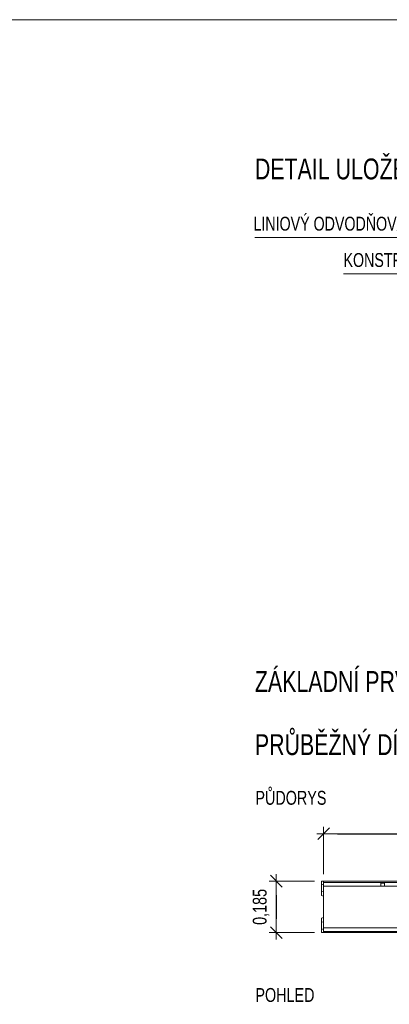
# Model space of a CAD drawing. Header units: metres. Extents: x 132658.5 to 132700.5, y 77167.9 to 77197.6.
# Tile 20 of 23: x 132679.1 to 132684.4, y 77183.4 to 77197.6. Entities that reach past the tile are written whole.
import ezdxf
from ezdxf.enums import TextEntityAlignment as Align

# ---------------------------------------------------------------- set-up
doc = ezdxf.new("R2010")
doc.units = ezdxf.units.M
doc.header["$MEASUREMENT"] = 0
doc.layers.get('0').update_dxf_attribs({"lineweight": 13})
doc.layers.get('DEFPOINTS').update_dxf_attribs({"lineweight": 0})
for name, color, linetype, lineweight in [('DUENN', 4, 'Continuous', 0), ('KOTY', 7, 'Continuous', 13), ('KRESBA', 6, 'Continuous', 0), ('RAMECEK', 7, 'Continuous', 0), ('SICHTBAR', 7, 'Continuous', 0), ('Vrstva 10', 7, 'Continuous', 0)]:
    doc.layers.add(name, color=color, linetype=linetype, lineweight=lineweight)
doc.styles.add('STYLE-ARIAL', font='arial.ttf')
doc.styles.add('STYLE-ARIAL_CE_-TTF', font='Arial CE -ttf.shx')
doc.dimstyles.new('250', dxfattribs={"dimtxt": 0.5, "dimasz": 0.5, "dimexe": 0.25, "dimexo": 0.25, "dimgap": 0.25, "dimtad": 1, "dimdec": 0, "dimlfac": 1000, "dimdsep": 46, "dimtxsty": 'STYLE-ARIAL_CE_-TTF', "dimblk": 'KOTA_ZN250_1.0', "dimcen": 0, "dimadec": 4, "dimazin": 3, "dimtfac": 1, "dimtdec": 0, "dimtofl": 0, "dimtmove": 2, "dimatfit": 1, "dimldrblk": 'OBLIQUE', "dimfxl": 0, "dimfrac": 2, "dimtolj": 1, "dimarcsym": 0})

# ---------------------------------------------------------------- blocks, each defined once
blk = doc.blocks.new('KOTA_ZN250_1.0')
blk.add_line((0, 0), (-1, 0))
at = {"layer": 'KOTY', "ltscale": 0.25}
for p, q in [((-0.5, 0), (0.5, 0)), ((0.424, 0.424), (-0.424, -0.424)), ((0, -0.5), (0, 0.5))]:
    blk.add_line(p, q, dxfattribs=at)
blk = doc.blocks.new('*D123')
at = {"layer": 'DEFPOINTS', "color": 0, "linetype": 'Continuous', "lineweight": 13}
for p in [(132687.432, 77185.84), (132683.432, 77185.156), (132687.432, 77185.156)]:
    blk.add_point(p, dxfattribs=at)
at = {"layer": 'KOTY', "linetype": 'Continuous'}
for p, q in [((132683.432, 77185.256), (132683.432, 77185.94)), ((132687.432, 77185.256), (132687.432, 77185.94))]:
    blk.add_line(p, q, dxfattribs=at)
at = {"layer": 'KOTY', "color": 0, "linetype": 'Continuous', "lineweight": -2}
blk.add_line((132683.632, 77185.84), (132687.232, 77185.84), dxfattribs=at)
at = {"layer": 'KOTY', "color": 0, "linetype": 'Continuous', "lineweight": -2, "xscale": 0.2, "yscale": 0.2, "zscale": 0.2, "rotation": 180}
blk.add_blockref('KOTA_ZN250_1.0', (132683.432, 77185.84), dxfattribs=at)
at = {"layer": 'KOTY', "color": 0, "linetype": 'Continuous', "lineweight": -2, "xscale": 0.2, "yscale": 0.2, "zscale": 0.2}
blk.add_blockref('KOTA_ZN250_1.0', (132687.432, 77185.84), dxfattribs=at)
at = {"layer": 'KOTY', "color": 0, "linetype": 'Continuous', "lineweight": 13, "insert": (132685.432, 77186.06), "char_height": 0.2, "attachment_point": 5, "style": 'STYLE-ARIAL'}
blk.add_mtext('\\A1;\\H1x;\\W0.74;1,00', dxfattribs=at)
blk = doc.blocks.new('_Oblique')
at = {"color": 0, "linetype": 'ByBlock', "lineweight": -2}
blk.add_line((0.5, 0.5), (-0.5, -0.5), dxfattribs=at)
blk = doc.blocks.new('*D125')
at = {"layer": 'DEFPOINTS', "color": 0, "linetype": 'Continuous', "lineweight": 13}
for p in [(132683.4, 77185.156), (132682.75, 77184.416), (132683.4, 77184.416)]:
    blk.add_point(p, dxfattribs=at)
at = {"layer": 'KOTY', "linetype": 'Continuous'}
for p, q in [((132683.3, 77185.156), (132682.65, 77185.156)), ((132683.3, 77184.416), (132682.65, 77184.416))]:
    blk.add_line(p, q, dxfattribs=at)
at = {"layer": 'KOTY', "color": 0, "linetype": 'Continuous', "lineweight": -2}
blk.add_line((132682.75, 77184.956), (132682.75, 77184.616), dxfattribs=at)
at = {"layer": 'KOTY', "color": 0, "linetype": 'Continuous', "lineweight": -2, "xscale": 0.2, "yscale": 0.2, "zscale": 0.2}
for p, rotation in [((132682.75, 77185.156), 90), ((132682.75, 77184.416), 270)]:
    blk.add_blockref('KOTA_ZN250_1.0', p, dxfattribs=dict(at, rotation=rotation))
at = {"layer": 'KOTY', "color": 0, "linetype": 'Continuous', "lineweight": 13, "insert": (132682.53, 77184.786), "char_height": 0.2, "attachment_point": 5, "rotation": 90, "style": 'STYLE-ARIAL'}
blk.add_mtext('\\A1;\\H1x;\\W0.74;0,185', dxfattribs=at)

msp = doc.modelspace()

# ---------------------------------------------------------------- linework, layer by layer
at = {"layer": 'DUENN', "color": 7, "linetype": 'Continuous', "lineweight": 0, "ltscale": 0.004}
for p, q in [((132687.4316, 77185.1393), (132683.4316, 77185.1393)), ((132683.4316, 77185.1043), (132683.3996, 77185.1129)), ((132683.4316, 77185.002), (132683.3996, 77185.0055)), ((132684.3086, 77185.1283), (132684.2546, 77185.1283)), ((132684.2546, 77185.1283), (132684.2546, 77185.1003)), ((132684.2546, 77185.0863), (132684.2546, 77185.1003)), ((132684.3086, 77185.1003), (132684.3086, 77185.1283)), ((132684.3086, 77185.1003), (132684.3086, 77185.0863)), ((132683.4316, 77184.5707), (132683.3996, 77184.5671)), ((132683.4316, 77184.4683), (132683.3996, 77184.4598)), ((132683.4316, 77184.4333), (132687.4316, 77184.4333))]:
    msp.add_line(p, q, dxfattribs=at)
at = {"layer": 'KOTY', "color": 7, "linetype": 'Continuous', "lineweight": 13}
for p, q in [((132687.697, 77194.4271), (132682.4427, 77194.4271)), ((132686.0307, 77193.9041), (132683.7178, 77193.9041))]:
    msp.add_line(p, q, dxfattribs=at)
at = {"layer": 'RAMECEK', "flags": 128}
msp.add_lwpolyline([(132700.4782, 77197.5635), (132658.4782, 77197.5635), (132658.4782, 77167.8635), (132700.4782, 77167.8635)], close=True, dxfattribs=at)
at = {"layer": 'SICHTBAR', "color": 7, "linetype": 'Continuous', "lineweight": 0, "ltscale": 0.004}
for p, q in [((132683.3996, 77185.1129), (132683.3996, 77185.1563)), ((132683.3996, 77185.1563), (132683.4316, 77185.1563)), ((132683.4316, 77185.1563), (132687.4316, 77185.1563)), ((132683.4316, 77185.1563), (132683.4316, 77185.1483)), ((132683.4316, 77185.1473), (132683.4316, 77185.1483)), ((132683.4316, 77185.1473), (132683.4316, 77185.1393)), ((132683.4316, 77185.1333), (132683.4316, 77185.1393)), ((132683.3996, 77185.0055), (132683.3996, 77185.1129)), ((132683.3996, 77184.9489), (132683.3996, 77185.0055)), ((132683.4316, 77185.1003), (132683.4316, 77185.1333)), ((132683.4316, 77185.1003), (132683.4316, 77185.0863)), ((132684.3086, 77185.0863), (132683.4316, 77185.0863)), ((132683.4316, 77185.0863), (132683.4316, 77184.912)), ((132686.2546, 77185.0863), (132684.3086, 77185.0863)), ((132683.4316, 77184.9403), (132683.3996, 77184.9489)), ((132683.4316, 77184.912), (132683.4316, 77184.6606)), ((132683.4316, 77184.6323), (132683.3996, 77184.6238)), ((132683.3996, 77184.5671), (132683.3996, 77184.6238)), ((132683.4316, 77184.6606), (132683.4316, 77184.4863)), ((132683.3996, 77184.4598), (132683.3996, 77184.5671)), ((132683.3996, 77184.4163), (132683.3996, 77184.4598)), ((132683.4316, 77184.4863), (132684.6086, 77184.4863)), ((132683.4316, 77184.4863), (132683.4316, 77184.4723)), ((132683.4316, 77184.4393), (132683.4316, 77184.4723)), ((132683.4316, 77184.4333), (132683.4316, 77184.4393)), ((132683.4316, 77184.4333), (132683.4316, 77184.4253)), ((132683.4316, 77184.4163), (132683.3996, 77184.4163)), ((132683.4316, 77184.4243), (132683.4316, 77184.4253)), ((132683.4316, 77184.4243), (132683.4316, 77184.4163)), ((132687.4316, 77184.4163), (132683.4316, 77184.4163))]:
    msp.add_line(p, q, dxfattribs=at)

# ---------------------------------------------------------------- texts
at = {"layer": 'KRESBA', "color": 7, "style": 'STYLE-ARIAL', "width": 0.733333}
for s, p in [('DETAIL ULOŽENÍ', (132682.4427, 77195.2641)), ('ZÁKLADNÍ PRVKY SYSTÉMU', (132682.4427, 77187.8823)), ('PRŮBĚŽNÝ DÍL ŽLABU', (132682.4427, 77186.9732))]:
    msp.add_text(s, height=0.3, dxfattribs=at).set_placement(p)
at = {"layer": 'KRESBA', "color": 7, "style": 'STYLE-ARIAL', "width": 0.74}
for s, p in [('PŮDORYS', (132682.4501, 77186.357)), ('POHLED', (132682.4501, 77183.5177))]:
    msp.add_text(s, height=0.2, dxfattribs=at).set_placement(p, align=Align.MIDDLE_LEFT)
at = {"layer": 'Vrstva 10', "color": 7, "linetype": 'Continuous', "lineweight": 0, "style": 'STYLE-ARIAL', "width": 0.733333}
for s, p in [('LINIOVÝ ODVODŇOVACÍ ŽLAB SVĚTLÉ ŠÍŘKY 150 mm', (132682.422, 77194.5254)), ('KONSTRUKCE SJEZDU', (132683.7178, 77194.0024))]:
    msp.add_text(s, height=0.2, dxfattribs=at).set_placement(p)

# ---------------------------------------------------------------- dimensions: what is measured, and where the dimension line sits
at = {"layer": 'KOTY', "color": 7, "linetype": 'Continuous', "lineweight": 13}
dim = msp.add_linear_dim(base=(132687.4316, 77185.8402), p1=(132683.4316, 77185.1563), p2=(132687.4316, 77185.1563), text='\\H1x;\\W0.74;1,00', dimstyle='250', override={"dimscale": 0, "dimtxt": 0.2, "dimasz": 0.2, "dimexe": 0.1, "dimexo": 0.1, "dimgap": 0.1, "dimtxsty": 'STYLE-ARIAL', "dimclre": 256, "dimfrac": 0, "dimlwe": 65535}, dxfattribs=at)
dim.commit()
dim.dimension.update_dxf_attribs({"geometry": '*D123', "text_midpoint": (132685.4316, 77186.0604)})
dim = msp.add_linear_dim(base=(132682.7501, 77184.4163), p1=(132683.3996, 77185.1563), p2=(132683.3996, 77184.4163), angle=270, text='\\H1x;\\W0.74;0,185', dimstyle='250', override={"dimscale": 0, "dimtxt": 0.2, "dimasz": 0.2, "dimexe": 0.1, "dimexo": 0.1, "dimgap": 0.1, "dimtxsty": 'STYLE-ARIAL', "dimclre": 256, "dimfrac": 0, "dimlwe": 65535}, dxfattribs=at)
dim.commit()
dim.dimension.update_dxf_attribs({"geometry": '*D125', "text_midpoint": (132682.53, 77184.7863)})

doc.saveas('drawing.dxf')
